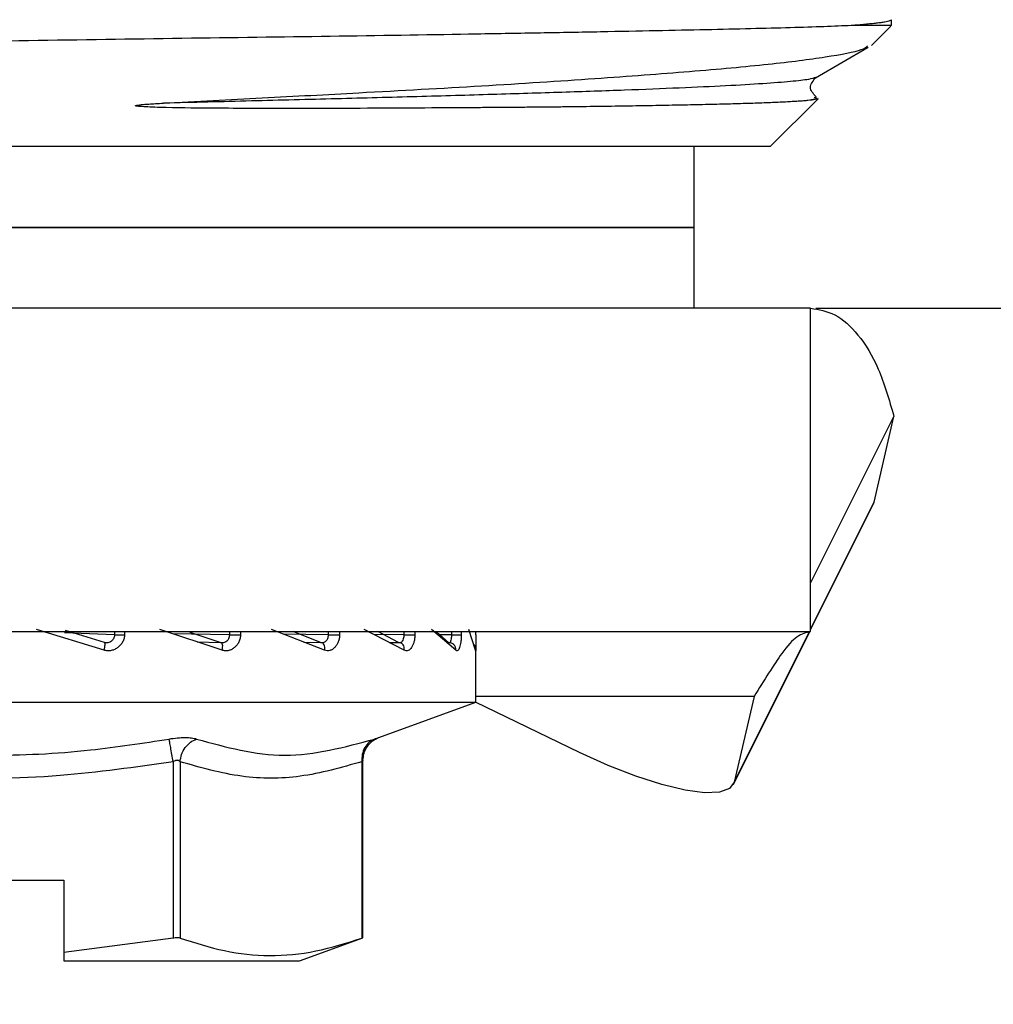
# Model space of a CAD drawing. Header units: millimetres. Extents: x 5799 to 6163, y 3672 to 3921.
# Tile 4 of 20: x 5916 to 5928, y 3690 to 3702. Entities that reach past the tile are written whole.
import ezdxf

# ---------------------------------------------------------------- set-up
doc = ezdxf.new("R2010")
doc.units = ezdxf.units.MM
doc.layers.add('1轮廓实线层', color=7, linetype='Continuous')
doc.layers.add('2细线层', color=3, linetype='Continuous')
doc.styles.add('SLDTEXTSTYLE1', font='txt')
doc.dimstyles.new('SLDDIMSTYLE2', dxfattribs={"dimtxt": 7, "dimasz": 8.16, "dimexe": 0, "dimexo": 0.0625, "dimgap": 1.75, "dimtad": 2, "dimdec": 0, "dimrnd": 1e-09, "dimzin": 4, "dimdsep": 46, "dimtxsty": 'SLDTEXTSTYLE1', "dimsah": 1, "dimcen": 0.09, "dimadec": 0, "dimazin": 1, "dimtfac": 1, "dimtofl": 0, "dimtmove": 0, "dimatfit": 3, "dimfxl": 1, "dimfrac": 2, "dimtolj": 1, "dimtzin": 12, "dimarcsym": 0})

# ---------------------------------------------------------------- blocks, each defined once
blk = doc.blocks.new('*D13')
at = {"layer": '2细线层', "color": 0, "lineweight": -2, "ltscale": 2, "transparency": 16777216}
for p, q in [((5959.706, 3725.935), (5959.706, 3734.095)), ((5937.589, 3717.775), (5959.706, 3717.775)), ((5925.589, 3698.875), (5959.706, 3698.875)), ((5959.706, 3690.715), (5959.706, 3682.555))]:
    blk.add_line(p, q, dxfattribs=at)
at = {"layer": '2细线层', "color": 0, "ltscale": 2, "transparency": 16777216}
for points in [[(5958.346, 3725.935), (5961.066, 3725.935), (5959.706, 3717.775)], [(5958.346, 3690.715), (5961.066, 3690.715), (5959.706, 3698.875)]]:
    blk.add_solid(points, dxfattribs=at)
at = {"layer": 'Defpoints', "color": 0, "ltscale": 2, "transparency": 16777216}
for p in [(5937.526, 3717.775), (5925.526, 3698.875), (5959.706, 3698.875)]:
    blk.add_point(p, dxfattribs=at)
at = {"layer": '2细线层', "color": 0, "ltscale": 2, "transparency": 16777216, "insert": (5961.456, 3708.325), "char_height": 7, "attachment_point": 2, "rotation": 90, "style": 'SLDTEXTSTYLE1'}
blk.add_mtext('\\A1;GH=19', dxfattribs=at)

msp = doc.modelspace()

# ---------------------------------------------------------------- linework, layer by layer
at = {"layer": '1轮廓实线层', "linetype": 'Continuous', "lineweight": 25, "ltscale": 2}
for p, q in [((5926.526, 3702.375), (5926.029, 3702.375)), ((5926.279, 3702.127), (5926.519, 3702.368)), ((5926.526, 3702.375), (5926.526, 3702.446)), ((5925.587, 3701.728), (5926.24, 3702.106)), ((5925.026, 3700.875), (5925.62, 3701.468)), ((5925.026, 3700.875), (5915.526, 3700.875)), ((5924.085, 3699.875), (5924.085, 3700.875)), ((5906.085, 3699.875), (5920.12, 3699.875)), ((5924.085, 3699.875), (5906.085, 3699.875)), ((5920.12, 3699.875), (5924.085, 3699.875)), ((5924.085, 3698.875), (5924.085, 3699.875)), ((5925.526, 3698.875), (5905.526, 3698.875)), ((5925.526, 3694.875), (5925.526, 3698.875)), ((5925.526, 3694.875), (5925.526, 3698.875)), ((5925.526, 3695.471), (5926.558, 3697.535)), ((5926.312, 3696.475), (5926.558, 3697.535)), ((5925.526, 3694.903), (5926.312, 3696.475)), ((5925.526, 3694.895), (5926.302, 3696.446)), ((5926.302, 3696.446), (5926.312, 3696.475)), ((5916.777, 3694.643), (5915.939, 3694.899)), ((5918.239, 3694.643), (5917.466, 3694.899)), ((5919.507, 3694.643), (5918.851, 3694.899)), ((5920.494, 3694.643), (5919.999, 3694.899)), ((5921.132, 3694.643), (5920.833, 3694.899)), ((5921.378, 3694.643), (5921.295, 3694.899)), ((5905.526, 3694.875), (5925.526, 3694.875)), ((5916.907, 3694.834), (5916.286, 3694.856)), ((5916.782, 3694.738), (5916.302, 3694.888)), ((5916.907, 3694.875), (5916.907, 3694.834)), ((5917.031, 3694.875), (5917.031, 3694.834)), ((5918.329, 3694.834), (5917.623, 3694.847)), ((5918.217, 3694.738), (5917.845, 3694.864)), ((5918.329, 3694.875), (5918.329, 3694.834)), ((5918.467, 3694.875), (5918.467, 3694.834)), ((5919.551, 3694.834), (5918.999, 3694.841)), ((5919.459, 3694.738), (5919.118, 3694.875)), ((5919.551, 3694.875), (5919.551, 3694.834)), ((5919.694, 3694.875), (5919.694, 3694.834)), ((5920.489, 3694.834), (5920.117, 3694.838)), ((5920.423, 3694.738), (5920.169, 3694.873)), ((5920.489, 3694.875), (5920.489, 3694.834)), ((5920.626, 3694.875), (5920.626, 3694.834)), ((5921.044, 3694.738), (5920.893, 3694.872)), ((5921.078, 3694.834), (5920.934, 3694.835)), ((5921.078, 3694.875), (5921.078, 3694.834)), ((5921.201, 3694.875), (5921.201, 3694.834)), ((5921.379, 3694.834), (5921.379, 3694.875)), ((5924.57, 3692.982), (5925.516, 3694.875)), ((5924.58, 3693.011), (5925.512, 3694.875)), ((5917.931, 3694.745), (5918.217, 3694.739)), ((5919.253, 3694.742), (5919.459, 3694.739)), ((5920.306, 3694.74), (5920.424, 3694.739)), ((5920.453, 3694.738), (5920.47, 3694.721)), ((5921.38, 3693.999), (5921.38, 3694.661)), ((5924.826, 3694.071), (5921.38, 3694.071)), ((5924.826, 3694.071), (5924.58, 3693.011)), ((5909.38, 3693.999), (5921.38, 3693.999)), ((5920.181, 3693.562), (5921.38, 3693.999)), ((5922.665, 3693.377), (5921.376, 3693.998)), ((5917.632, 3693.263), (5917.632, 3691.08)), ((5917.718, 3693.263), (5917.718, 3691.08)), ((5919.97, 3693.263), (5919.97, 3691.08)), ((5919.983, 3691.085), (5919.983, 3693.282)), ((5914.48, 3691.799), (5916.28, 3691.799)), ((5916.28, 3691.799), (5916.28, 3690.901)), ((5917.632, 3691.08), (5916.28, 3690.901)), ((5919.199, 3690.799), (5919.983, 3691.085)), ((5916.28, 3690.901), (5916.28, 3690.799)), ((5916.28, 3690.799), (5919.199, 3690.799))]:
    msp.add_line(p, q, dxfattribs=at)
at = {"layer": '1轮廓实线层', "linetype": 'Continuous', "lineweight": 25, "ltscale": 2, "flags": 128}
for points in [[(5921.372, 3694.67), (5921.376, 3694.656), (5921.379, 3694.637)], [(5924.58, 3693.011), (5924.523, 3692.93), (5924.399, 3692.885), (5924.213, 3692.879), (5923.971, 3692.911), (5923.684, 3692.98), (5923.363, 3693.083), (5923.019, 3693.217), (5922.665, 3693.377)]]:
    msp.add_lwpolyline(points, dxfattribs=at)
at = {"layer": '1轮廓实线层', "linetype": 'Continuous', "lineweight": 25, "ltscale": 4}
msp.add_arc((5921.219, 3694.656), 0.161, 353.3888, 2.9311, dxfattribs=at)
at = {"layer": '1轮廓实线层', "linetype": 'Continuous', "lineweight": 25, "ltscale": 2}
for points, knots in [([(5926.028, 3702.374), (5925.828, 3702.364), (5925.576, 3702.355), (5925.122, 3702.342), (5924.958, 3702.338), (5924.609, 3702.329), (5924.424, 3702.325), (5923.837, 3702.313), (5923.403, 3702.304), (5922.686, 3702.29), (5922.436, 3702.286), (5921.925, 3702.276), (5921.663, 3702.272), (5920.853, 3702.258), (5920.286, 3702.249), (5919.092, 3702.232), (5918.48, 3702.224), (5917.237, 3702.207), (5916.604, 3702.197), (5915.318, 3702.178), (5914.683, 3702.169), (5913.741, 3702.156), (5913.43, 3702.152), (5912.81, 3702.143), (5912.501, 3702.139), (5911.589, 3702.126), (5911.009, 3702.117), (5910.177, 3702.103), (5909.906, 3702.098), (5909.377, 3702.089), (5909.118, 3702.084), (5908.375, 3702.07), (5907.921, 3702.062), (5907.301, 3702.049), (5907.105, 3702.044), (5906.734, 3702.036), (5906.559, 3702.031), (5906.077, 3702.018), (5905.809, 3702.008), (5905.376, 3701.989), (5905.21, 3701.98), (5904.997, 3701.962), (5904.947, 3701.953), (5904.956, 3701.945)], [0, 0, 0, 0, 0.0625, 0.0625, 0.09375, 0.09375, 0.125, 0.125, 0.1875, 0.1875, 0.21875, 0.21875, 0.25, 0.25, 0.3125, 0.3125, 0.375, 0.375, 0.4375, 0.4375, 0.5, 0.5, 0.53125, 0.53125, 0.5625, 0.5625, 0.625, 0.625, 0.65625, 0.65625, 0.6875, 0.6875, 0.75, 0.75, 0.78125, 0.78125, 0.8125, 0.8125, 0.875, 0.875, 0.9375, 0.9375, 1, 1, 1, 1]), ([(5926.526, 3702.445), (5926.525, 3702.443), (5926.523, 3702.438), (5926.506, 3702.431), (5926.48, 3702.424), (5926.443, 3702.416), (5926.397, 3702.409), (5926.341, 3702.402), (5926.276, 3702.395), (5926.202, 3702.388), (5926.121, 3702.38), (5926.059, 3702.376), (5926.029, 3702.373)], [0, 0, 0, 0, 0.104361, 0.207753, 0.310176, 0.41163, 0.512115, 0.61163, 0.710176, 0.807753, 0.904361, 1, 1, 1, 1]), ([(5917.514, 3701.413), (5917.923, 3701.435), (5918.748, 3701.478), (5920.081, 3701.55), (5921.489, 3701.627), (5922.874, 3701.718), (5924.073, 3701.808), (5925.038, 3701.894), (5925.749, 3701.987), (5926.155, 3702.061), (5926.212, 3702.106), (5926.231, 3702.122)], [0, 0, 0, 0, 0.089832, 0.181069, 0.304548, 0.431599, 0.555183, 0.682313, 0.807247, 0.935704, 1, 1, 1, 1]), ([(5925.588, 3701.732), (5925.566, 3701.723), (5925.52, 3701.706), (5925.294, 3701.68), (5924.953, 3701.654), (5924.491, 3701.627), (5923.916, 3701.6), (5923.236, 3701.573), (5922.461, 3701.547), (5921.599, 3701.52), (5920.662, 3701.493), (5919.66, 3701.467), (5918.609, 3701.44), (5917.879, 3701.422), (5917.514, 3701.413)], [0, 0, 0, 0, 0.07764, 0.161607, 0.245562, 0.329479, 0.413374, 0.497269, 0.581145, 0.664973, 0.748758, 0.832531, 0.916286, 1, 1, 1, 1]), ([(5925.593, 3701.49), (5925.558, 3701.53), (5925.49, 3701.61), (5925.558, 3701.691), (5925.592, 3701.732)], [0, 0, 0, 0, 0.500082, 1, 1, 1, 1]), ([(5925.571, 3701.489), (5925.583, 3701.485), (5925.635, 3701.47), (5925.554, 3701.457), (5925.492, 3701.446)], [0, 0, 0, 0, 0.226444, 1, 1, 1, 1]), ([(5925.492, 3701.446), (5925.474, 3701.444), (5925.438, 3701.441), (5925.373, 3701.436), (5925.3, 3701.432), (5925.218, 3701.427), (5925.127, 3701.423), (5925.03, 3701.419), (5924.924, 3701.415), (5924.812, 3701.411), (5924.692, 3701.407), (5924.566, 3701.403), (5924.434, 3701.4), (5924.296, 3701.396), (5924.153, 3701.393), (5924.004, 3701.39), (5923.85, 3701.387), (5923.692, 3701.384), (5923.53, 3701.381), (5923.363, 3701.378), (5923.193, 3701.375), (5923.019, 3701.373), (5922.842, 3701.371), (5922.662, 3701.368), (5922.479, 3701.366), (5922.294, 3701.364), (5922.107, 3701.362), (5921.918, 3701.361), (5921.728, 3701.359), (5921.536, 3701.358), (5920.97, 3701.354), (5920.142, 3701.349), (5919.032, 3701.346), (5918.197, 3701.349), (5917.632, 3701.355), (5917.352, 3701.364), (5917.264, 3701.369), (5917.21, 3701.372), (5917.185, 3701.376), (5917.171, 3701.377), (5917.166, 3701.38), (5917.166, 3701.381), (5917.166, 3701.383), (5917.166, 3701.382), (5917.166, 3701.381), (5917.166, 3701.381), (5917.166, 3701.382), (5917.171, 3701.385), (5917.19, 3701.388), (5917.222, 3701.393), (5917.272, 3701.398), (5917.338, 3701.403), (5917.42, 3701.408), (5917.481, 3701.411), (5917.514, 3701.413)], [0, 0, 0, 0, 0.0244657, 0.0487089, 0.0727301, 0.0965299, 0.1201086, 0.1434668, 0.166605, 0.1895235, 0.2122229, 0.2347035, 0.2569658, 0.2790103, 0.3008373, 0.3224473, 0.3438406, 0.3650177, 0.3859789, 0.4067247, 0.4272553, 0.4475712, 0.4676728, 0.4875603, 0.5072341, 0.5266946, 0.545942, 0.5649767, 0.5837991, 0.6024093, 0.6208078, 0.7455719, 0.8238555, 0.8997954, 0.948264, 0.9582828, 0.9662289, 0.9691731, 0.9711394, 0.972279, 0.9725298, 0.9725769, 0.9727028, 0.9727246, 0.972818, 0.9728298, 0.972857, 0.9729814, 0.9743066, 0.9768741, 0.9807194, 0.9858525, 0.9922783, 1, 1, 1, 1]), ([(5925.526, 3698.875), (5925.628, 3698.859), (5925.831, 3698.827), (5926.119, 3698.564), (5926.377, 3698.155), (5926.498, 3697.742), (5926.558, 3697.535)], [0, 0, 0, 0, 0.245909, 0.493407, 0.745844, 1, 1, 1, 1]), ([(5917.031, 3694.834), (5917.03, 3694.819), (5917.027, 3694.788), (5917.009, 3694.745), (5916.983, 3694.707), (5916.95, 3694.676), (5916.911, 3694.652), (5916.867, 3694.637), (5916.821, 3694.632), (5916.792, 3694.639), (5916.777, 3694.643)], [0, 0, 0, 0, 0.123236, 0.248151, 0.371118, 0.496788, 0.622956, 0.746943, 0.874754, 1, 1, 1, 1]), ([(5916.907, 3694.834), (5916.907, 3694.834), (5916.907, 3694.833), (5916.907, 3694.831), (5916.906, 3694.823), (5916.904, 3694.806), (5916.893, 3694.779), (5916.873, 3694.755), (5916.848, 3694.741), (5916.825, 3694.734), (5916.802, 3694.733), (5916.789, 3694.737), (5916.782, 3694.738)], [0, 0, 0, 0, 0.001241, 0.010508, 0.035804, 0.130644, 0.284241, 0.496141, 0.633904, 0.763799, 0.885829, 1, 1, 1, 1]), ([(5918.329, 3694.834), (5918.329, 3694.834), (5918.329, 3694.833), (5918.329, 3694.831), (5918.329, 3694.823), (5918.327, 3694.806), (5918.318, 3694.779), (5918.3, 3694.755), (5918.277, 3694.741), (5918.256, 3694.734), (5918.236, 3694.733), (5918.223, 3694.737), (5918.217, 3694.738)], [0, 0, 0, 0, 0.001238, 0.0105, 0.035788, 0.130623, 0.284226, 0.496141, 0.633893, 0.763784, 0.885817, 1, 1, 1, 1]), ([(5918.467, 3694.834), (5918.466, 3694.819), (5918.464, 3694.788), (5918.448, 3694.745), (5918.425, 3694.707), (5918.395, 3694.676), (5918.36, 3694.652), (5918.321, 3694.637), (5918.28, 3694.632), (5918.253, 3694.639), (5918.239, 3694.643)], [0, 0, 0, 0, 0.123236, 0.248151, 0.371118, 0.496788, 0.622956, 0.746943, 0.874754, 1, 1, 1, 1]), ([(5919.551, 3694.834), (5919.551, 3694.834), (5919.551, 3694.833), (5919.551, 3694.831), (5919.551, 3694.823), (5919.549, 3694.806), (5919.542, 3694.779), (5919.527, 3694.755), (5919.509, 3694.741), (5919.492, 3694.734), (5919.475, 3694.733), (5919.464, 3694.737), (5919.459, 3694.738)], [0, 0, 0, 0, 0.001238, 0.010499, 0.035787, 0.130622, 0.284224, 0.49614, 0.633892, 0.763784, 0.885817, 1, 1, 1, 1]), ([(5919.694, 3694.834), (5919.693, 3694.819), (5919.691, 3694.788), (5919.678, 3694.745), (5919.659, 3694.707), (5919.635, 3694.676), (5919.606, 3694.652), (5919.574, 3694.637), (5919.54, 3694.632), (5919.518, 3694.639), (5919.507, 3694.643)], [0, 0, 0, 0, 0.1232362, 0.2481507, 0.3711175, 0.4967878, 0.6229556, 0.7469434, 0.874754, 1, 1, 1, 1]), ([(5920.489, 3694.834), (5920.489, 3694.834), (5920.489, 3694.833), (5920.489, 3694.831), (5920.489, 3694.823), (5920.488, 3694.806), (5920.483, 3694.779), (5920.472, 3694.755), (5920.459, 3694.741), (5920.447, 3694.734), (5920.435, 3694.733), (5920.427, 3694.737), (5920.423, 3694.738)], [0, 0, 0, 0, 0.001241, 0.010509, 0.035804, 0.130644, 0.284242, 0.496141, 0.633904, 0.7638, 0.885829, 1, 1, 1, 1]), ([(5920.626, 3694.834), (5920.625, 3694.819), (5920.624, 3694.788), (5920.615, 3694.745), (5920.602, 3694.707), (5920.585, 3694.676), (5920.565, 3694.652), (5920.542, 3694.637), (5920.518, 3694.632), (5920.502, 3694.639), (5920.494, 3694.643)], [0, 0, 0, 0, 0.1232362, 0.2481507, 0.3711175, 0.4967878, 0.6229556, 0.7469434, 0.874754, 1, 1, 1, 1]), ([(5921.078, 3694.834), (5921.078, 3694.834), (5921.078, 3694.833), (5921.078, 3694.831), (5921.078, 3694.823), (5921.078, 3694.806), (5921.075, 3694.779), (5921.07, 3694.755), (5921.063, 3694.741), (5921.057, 3694.734), (5921.05, 3694.733), (5921.046, 3694.737), (5921.044, 3694.738)], [0, 0, 0, 0, 0.001249, 0.010537, 0.035851, 0.130697, 0.284261, 0.496087, 0.63381, 0.763701, 0.885762, 1, 1, 1, 1]), ([(5921.201, 3694.834), (5921.201, 3694.819), (5921.2, 3694.788), (5921.195, 3694.745), (5921.189, 3694.707), (5921.18, 3694.676), (5921.169, 3694.652), (5921.158, 3694.637), (5921.145, 3694.632), (5921.136, 3694.639), (5921.132, 3694.643)], [0, 0, 0, 0, 0.123364, 0.248324, 0.371268, 0.496893, 0.622994, 0.74695, 0.874737, 1, 1, 1, 1]), ([(5921.379, 3694.834), (5921.379, 3694.816), (5921.379, 3694.781), (5921.379, 3694.733), (5921.38, 3694.69), (5921.38, 3694.671), (5921.38, 3694.661)], [0, 0, 0, 0, 0.2500257, 0.4982334, 0.7483887, 1, 1, 1, 1]), ([(5925.526, 3694.875), (5925.471, 3694.861), (5925.359, 3694.833), (5925.151, 3694.598), (5924.947, 3694.267), (5924.826, 3694.071)], [0, 0, 0, 0, 0.2882984, 0.5765969, 1, 1, 1, 1]), ([(5916.777, 3694.643), (5916.78, 3694.655), (5916.787, 3694.68), (5916.791, 3694.712), (5916.79, 3694.734), (5916.784, 3694.737), (5916.782, 3694.738)], [0, 0, 0, 0, 0.250002, 0.500002, 0.750001, 1, 1, 1, 1]), ([(5918.239, 3694.643), (5918.242, 3694.655), (5918.248, 3694.68), (5918.245, 3694.712), (5918.235, 3694.734), (5918.223, 3694.737), (5918.217, 3694.738)], [0, 0, 0, 0, 0.250002, 0.500002, 0.750001, 1, 1, 1, 1]), ([(5919.507, 3694.643), (5919.509, 3694.655), (5919.513, 3694.68), (5919.504, 3694.712), (5919.486, 3694.734), (5919.468, 3694.737), (5919.459, 3694.738)], [0, 0, 0, 0, 0.250002, 0.500002, 0.750001, 1, 1, 1, 1]), ([(5920.494, 3694.643), (5920.495, 3694.655), (5920.496, 3694.68), (5920.481, 3694.712), (5920.457, 3694.734), (5920.434, 3694.737), (5920.423, 3694.738)], [0, 0, 0, 0, 0.250002, 0.500002, 0.750001, 1, 1, 1, 1]), ([(5921.132, 3694.643), (5921.132, 3694.655), (5921.131, 3694.68), (5921.111, 3694.712), (5921.081, 3694.734), (5921.056, 3694.737), (5921.044, 3694.738)], [0, 0, 0, 0, 0.250002, 0.500002, 0.750001, 1, 1, 1, 1]), ([(5921.38, 3694.661), (5921.379, 3694.672), (5921.376, 3694.694), (5921.36, 3694.711), (5921.353, 3694.719)], [0, 0, 0, 0, 0.529127, 1, 1, 1, 1]), ([(5921.38, 3694.661), (5921.38, 3694.655), (5921.38, 3694.642), (5921.379, 3694.634), (5921.379, 3694.633), (5921.378, 3694.639), (5921.378, 3694.643)], [0, 0, 0, 0, 0.248405, 0.498341, 0.749647, 1, 1, 1, 1]), ([(5917.584, 3693.544), (5917.618, 3693.55), (5917.686, 3693.56), (5917.782, 3693.564), (5917.866, 3693.56), (5917.904, 3693.55), (5917.923, 3693.544)], [0, 0, 0, 0, 0.251104, 0.499791, 0.748613, 1, 1, 1, 1]), ([(5919.983, 3693.281), (5919.986, 3693.31), (5919.991, 3693.371), (5920.034, 3693.455), (5920.097, 3693.524), (5920.153, 3693.55), (5920.181, 3693.562)], [0, 0, 0, 0, 0.2428669, 0.4983434, 0.7547075, 1, 1, 1, 1]), ([(5920.127, 3693.544), (5920.143, 3693.55), (5920.174, 3693.56), (5920.178, 3693.562), (5920.181, 3693.562)], [0, 0, 0, 0, 0.502451, 1, 1, 1, 1]), ([(5913.176, 3693.544), (5913.482, 3693.497), (5914.196, 3693.385), (5915.346, 3693.321), (5916.514, 3693.379), (5917.259, 3693.494), (5917.584, 3693.544)], [0, 0, 0, 0, 0.209979, 0.489217, 0.777768, 1, 1, 1, 1]), ([(5917.632, 3693.263), (5917.626, 3693.293), (5917.616, 3693.355), (5917.602, 3693.44), (5917.59, 3693.508), (5917.586, 3693.533), (5917.584, 3693.544)], [0, 0, 0, 0, 0.243664, 0.5, 0.756336, 1, 1, 1, 1]), ([(5917.718, 3693.263), (5917.723, 3693.293), (5917.733, 3693.355), (5917.78, 3693.44), (5917.845, 3693.508), (5917.897, 3693.533), (5917.923, 3693.544)], [0, 0, 0, 0, 0.243668, 0.500005, 0.756339, 1, 1, 1, 1]), ([(5920.127, 3693.544), (5920.103, 3693.533), (5920.055, 3693.508), (5920.002, 3693.44), (5919.969, 3693.355), (5919.97, 3693.293), (5919.97, 3693.263)], [0, 0, 0, 0, 0.243662, 0.499997, 0.756333, 1, 1, 1, 1]), ([(5917.632, 3693.263), (5917.167, 3693.195), (5916.172, 3693.052), (5914.656, 3693.045), (5913.626, 3693.192), (5913.128, 3693.263)], [0, 0, 0, 0, 0.310928, 0.666548, 1, 1, 1, 1]), ([(5917.718, 3693.263), (5917.713, 3693.268), (5917.706, 3693.275), (5917.693, 3693.279), (5917.682, 3693.281), (5917.67, 3693.279), (5917.652, 3693.275), (5917.64, 3693.268), (5917.632, 3693.263)], [0, 0, 0, 0, 0.262118, 0.382851, 0.500258, 0.617629, 0.73826, 1, 1, 1, 1]), ([(5919.97, 3693.263), (5919.715, 3693.19), (5919.223, 3693.051), (5918.465, 3693.051), (5917.973, 3693.19), (5917.718, 3693.263)], [0, 0, 0, 0, 0.340701, 0.659111, 1, 1, 1, 1]), ([(5919.983, 3693.281), (5919.983, 3693.28), (5919.983, 3693.28), (5919.979, 3693.275), (5919.974, 3693.268), (5919.97, 3693.263)], [0, 0, 0, 0, 0.231785, 0.472137, 1, 1, 1, 1]), ([(5919.97, 3693.263), (5919.974, 3693.268), (5919.979, 3693.275), (5919.983, 3693.28), (5919.983, 3693.28), (5919.983, 3693.281)], [0, 0, 0, 0, 0.527884, 0.768236, 1, 1, 1, 1]), ([(5917.718, 3691.08), (5917.712, 3691.081), (5917.7, 3691.085), (5917.672, 3691.085), (5917.648, 3691.082), (5917.634, 3691.08), (5917.632, 3691.08)], [0, 0, 0, 0, 0.306652, 0.613563, 0.915806, 1, 1, 1, 1]), ([(5917.718, 3691.08), (5917.901, 3691.022), (5918.268, 3690.905), (5918.831, 3690.846), (5919.401, 3690.9), (5919.78, 3691.02), (5919.97, 3691.08)], [0, 0, 0, 0, 0.245842, 0.491544, 0.745693, 1, 1, 1, 1]), ([(5919.983, 3691.085), (5919.982, 3691.084), (5919.981, 3691.084), (5919.973, 3691.081), (5919.97, 3691.08)], [0, 0, 0, 0, 0.612609, 1, 1, 1, 1])]:
    msp.add_open_spline(points, degree=3, knots=knots, dxfattribs=at)
for points in [[(5925.62, 3701.468), (5925.612, 3701.46), (5925.57, 3701.453), (5925.492, 3701.446)], [(5916.907, 3694.834), (5916.912, 3694.834), (5916.921, 3694.834), (5916.953, 3694.834), (5916.991, 3694.834), (5917.018, 3694.834), (5917.031, 3694.834)], [(5918.329, 3694.834), (5918.337, 3694.834), (5918.353, 3694.834), (5918.39, 3694.834), (5918.431, 3694.834), (5918.455, 3694.834), (5918.467, 3694.834)], [(5919.551, 3694.834), (5919.562, 3694.834), (5919.583, 3694.834), (5919.623, 3694.834), (5919.663, 3694.834), (5919.683, 3694.834), (5919.694, 3694.834)], [(5920.489, 3694.834), (5920.501, 3694.834), (5920.525, 3694.834), (5920.566, 3694.834), (5920.603, 3694.834), (5920.618, 3694.834), (5920.626, 3694.834)], [(5921.078, 3694.834), (5921.091, 3694.834), (5921.118, 3694.834), (5921.156, 3694.834), (5921.187, 3694.834), (5921.196, 3694.834), (5921.201, 3694.834)], [(5917.923, 3693.544), (5918.285, 3693.444), (5919.01, 3693.242), (5919.755, 3693.444), (5920.127, 3693.544)]]:
    msp.add_open_spline(points, degree=3, dxfattribs=at)

# ---------------------------------------------------------------- dimensions: what is measured, and where the dimension line sits
at = {"layer": '2细线层', "ltscale": 2}
dim = msp.add_linear_dim(base=(5959.706, 3698.875), p1=(5937.526, 3717.775), p2=(5925.526, 3698.875), angle=90, text='GH=<>', dimstyle='SLDDIMSTYLE2', dxfattribs=at)
dim.commit()
dim.dimension.update_dxf_attribs({"geometry": '*D13', "text_midpoint": (5959.706, 3708.325), "dimtype": 160})

doc.saveas('drawing.dxf')
